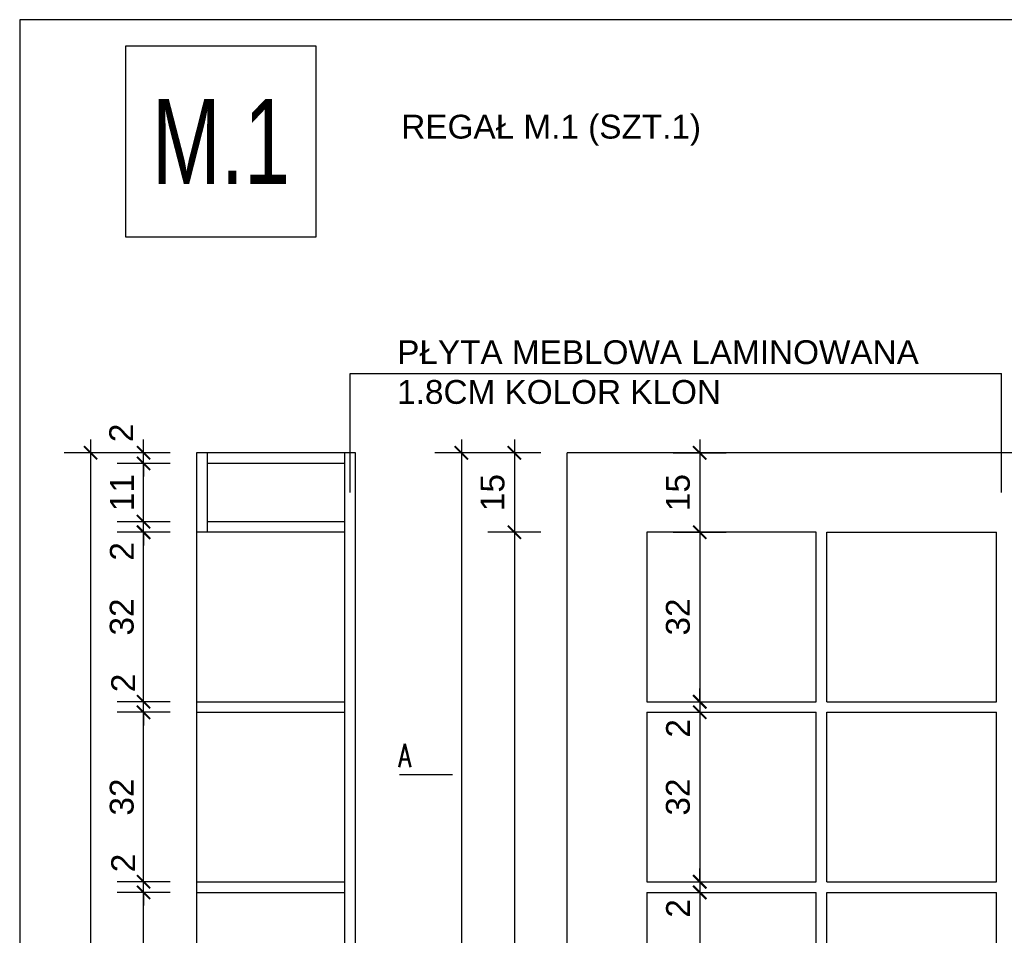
# Model space of a CAD drawing. Header units: millimetres. Extents: x 167273 to 188273, y -125105 to -88145.
# Tile 28 of 210: x 173804 to 173990, y -123970 to -123797. Entities that reach past the tile are written whole.
import ezdxf

# ---------------------------------------------------------------- set-up
doc = ezdxf.new("R2010")
doc.units = ezdxf.units.MM
doc.header["$PDMODE"] = 35
doc.header["$PDSIZE"] = 5
for name, color, linetype in [('!_zakres_wyposażenie', 80, 'Continuous'), ('a-op_text', 9, 'Continuous'), ('a-wymiary', 9, 'Continuous'), ('b-cienka', 9, 'Continuous'), ('b-sciany', 2, 'Continuous'), ('b-widokowa', 7, 'Continuous'), ('CIENKIE', 9, 'Continuous'), ('WYMIAR_PODST', 161, 'Continuous')]:
    doc.layers.add(name, color=color, linetype=linetype)
doc.styles.add('PPAB_100', font='romans.shx', dxfattribs={"width": 0.7, "height": 12})
doc.styles.add('PPAB_25', font='ARIAL.TTF', dxfattribs={"height": 4.5})
doc.styles.add('PPAB_50', font='romans.shx', dxfattribs={"width": 0.7, "height": 8})
doc.dimstyles.new('PPAB_25', dxfattribs={"dimscale": 0, "dimtxt": 4.5, "dimasz": 2.5, "dimexe": 5, "dimexo": 5, "dimgap": 1.8, "dimtad": 1, "dimdec": 0, "dimrnd": 0.5, "dimzin": 0, "dimdsep": 46, "dimtxsty": 'PPAB_25', "dimblk": 'ARCHTICK', "dimcen": 0.09, "dimdle": 2.5, "dimclrd": 9, "dimclre": 9, "dimclrt": 161, "dimadec": 0, "dimazin": 0, "dimtfac": 1, "dimtdec": 0, "dimtofl": 0, "dimtmove": 2, "dimatfit": 3, "dimldrblk": 'ARCHTICK', "dimfxl": 0, "dimtolj": 1, "dimtzin": 0, "dimarcsym": 0})

# ---------------------------------------------------------------- blocks, each defined once
blk = doc.blocks.new('_ArchTick')
at = {"layer": 'WYMIAR_PODST', "color": 0, "const_width": 0.15}
blk.add_lwpolyline([(-0.5, -0.5), (0.5, 0.5)], dxfattribs=at)
blk = doc.blocks.new('*D351')
at = {"layer": 'a-wymiary', "color": 9, "lineweight": -2}
for p, q in [((173827.84, -123996.71), (173827.84, -123959.71)), ((173832.84, -123962.21), (173822.84, -123962.21)), ((173832.84, -123994.21), (173822.84, -123994.21))]:
    blk.add_line(p, q, dxfattribs=at)
at = {"layer": 'Defpoints', "color": 0}
for p in [(173827.84, -123962.21), (173837.84, -123962.21), (173837.84, -123994.21)]:
    blk.add_point(p, dxfattribs=at)
at = {"layer": 'a-wymiary', "color": 9, "lineweight": -2, "xscale": 2.5, "yscale": 2.5, "zscale": 2.5}
for p, rotation in [((173827.84, -123962.21), 90), ((173827.84, -123994.21), 270)]:
    blk.add_blockref('_ArchTick', p, dxfattribs=dict(at, rotation=rotation))
at = {"layer": 'a-wymiary', "color": 161, "insert": (173823.74, -123978.21), "char_height": 4.5, "attachment_point": 5, "rotation": 90, "style": 'PPAB_25'}
blk.add_mtext('\\A1;32', dxfattribs=at)
blk = doc.blocks.new('*D352')
at = {"layer": 'a-wymiary', "color": 9, "lineweight": -2}
for p, q in [((173827.84, -123962.71), (173827.84, -123925.71)), ((173832.84, -123928.21), (173822.84, -123928.21)), ((173832.84, -123960.21), (173822.84, -123960.21))]:
    blk.add_line(p, q, dxfattribs=at)
at = {"layer": 'Defpoints', "color": 0}
for p in [(173827.84, -123928.21), (173837.84, -123928.21), (173837.84, -123960.21)]:
    blk.add_point(p, dxfattribs=at)
at = {"layer": 'a-wymiary', "color": 9, "lineweight": -2, "xscale": 2.5, "yscale": 2.5, "zscale": 2.5}
for p, rotation in [((173827.84, -123928.21), 90), ((173827.84, -123960.21), 270)]:
    blk.add_blockref('_ArchTick', p, dxfattribs=dict(at, rotation=rotation))
at = {"layer": 'a-wymiary', "color": 161, "insert": (173823.74, -123944.21), "char_height": 4.5, "attachment_point": 5, "rotation": 90, "style": 'PPAB_25'}
blk.add_mtext('\\A1;32', dxfattribs=at)
blk = doc.blocks.new('*D353')
at = {"layer": 'a-wymiary', "color": 9, "lineweight": -2}
for p, q in [((173827.84, -123928.71), (173827.84, -123891.71)), ((173832.84, -123894.21), (173822.84, -123894.21)), ((173832.84, -123926.21), (173822.84, -123926.21))]:
    blk.add_line(p, q, dxfattribs=at)
at = {"layer": 'Defpoints', "color": 0}
for p in [(173827.84, -123894.21), (173837.84, -123894.21), (173837.84, -123926.21)]:
    blk.add_point(p, dxfattribs=at)
at = {"layer": 'a-wymiary', "color": 9, "lineweight": -2, "xscale": 2.5, "yscale": 2.5, "zscale": 2.5}
for p, rotation in [((173827.84, -123894.21), 90), ((173827.84, -123926.21), 270)]:
    blk.add_blockref('_ArchTick', p, dxfattribs=dict(at, rotation=rotation))
at = {"layer": 'a-wymiary', "color": 161, "insert": (173823.74, -123910.21), "char_height": 4.5, "attachment_point": 5, "rotation": 90, "style": 'PPAB_25'}
blk.add_mtext('\\A1;32', dxfattribs=at)
blk = doc.blocks.new('*D354')
at = {"layer": 'a-wymiary', "color": 9, "lineweight": -2}
for p, q in [((173827.84, -123892.21), (173827.84, -123889.71)), ((173832.84, -123892.21), (173822.84, -123892.21)), ((173832.84, -123894.21), (173822.84, -123894.21)), ((173827.84, -123894.21), (173827.84, -123896.71))]:
    blk.add_line(p, q, dxfattribs=at)
at = {"layer": 'Defpoints', "color": 0}
for p in [(173827.84, -123892.21), (173837.84, -123892.21), (173837.84, -123894.21)]:
    blk.add_point(p, dxfattribs=at)
at = {"layer": 'a-wymiary', "color": 9, "lineweight": -2, "xscale": 2.5, "yscale": 2.5, "zscale": 2.5}
for p, rotation in [((173827.84, -123892.21), 270), ((173827.84, -123894.21), 90)]:
    blk.add_blockref('_ArchTick', p, dxfattribs=dict(at, rotation=rotation))
at = {"layer": 'a-wymiary', "color": 161, "insert": (173823.74, -123897.82), "char_height": 4.5, "attachment_point": 5, "rotation": 90, "style": 'PPAB_25'}
blk.add_mtext('\\A1;2', dxfattribs=at)
blk = doc.blocks.new('*D355')
at = {"layer": 'a-wymiary', "color": 9, "lineweight": -2}
for p, q in [((173827.84, -123894.71), (173827.84, -123878.71)), ((173832.84, -123881.21), (173822.84, -123881.21)), ((173832.84, -123892.21), (173822.84, -123892.21))]:
    blk.add_line(p, q, dxfattribs=at)
at = {"layer": 'Defpoints', "color": 0}
for p in [(173827.84, -123881.21), (173837.84, -123881.21), (173837.84, -123892.21)]:
    blk.add_point(p, dxfattribs=at)
at = {"layer": 'a-wymiary', "color": 9, "lineweight": -2, "xscale": 2.5, "yscale": 2.5, "zscale": 2.5}
for p, rotation in [((173827.84, -123881.21), 90), ((173827.84, -123892.21), 270)]:
    blk.add_blockref('_ArchTick', p, dxfattribs=dict(at, rotation=rotation))
at = {"layer": 'a-wymiary', "color": 161, "insert": (173823.78, -123886.71), "char_height": 4.5, "attachment_point": 5, "rotation": 90, "style": 'PPAB_25'}
blk.add_mtext('\\A1;11', dxfattribs=at)
blk = doc.blocks.new('*D356')
at = {"layer": 'a-wymiary', "color": 9, "lineweight": -2}
for p, q in [((173827.84, -123879.21), (173827.84, -123876.71)), ((173832.84, -123879.21), (173822.84, -123879.21)), ((173832.84, -123881.21), (173822.84, -123881.21)), ((173827.84, -123881.21), (173827.84, -123883.71))]:
    blk.add_line(p, q, dxfattribs=at)
at = {"layer": 'Defpoints', "color": 0}
for p in [(173827.84, -123879.21), (173837.84, -123879.21), (173837.84, -123881.21)]:
    blk.add_point(p, dxfattribs=at)
at = {"layer": 'a-wymiary', "color": 9, "lineweight": -2, "xscale": 2.5, "yscale": 2.5, "zscale": 2.5}
for p, rotation in [((173827.84, -123879.21), 270), ((173827.84, -123881.21), 90)]:
    blk.add_blockref('_ArchTick', p, dxfattribs=dict(at, rotation=rotation))
at = {"layer": 'a-wymiary', "color": 161, "insert": (173823.62, -123875.44), "char_height": 4.5, "attachment_point": 5, "rotation": 90, "style": 'PPAB_25'}
blk.add_mtext('\\A1;2', dxfattribs=at)
blk = doc.blocks.new('*D359')
at = {"layer": 'a-wymiary', "color": 9, "lineweight": -2}
for p, q in [((173827.84, -123960.21), (173827.84, -123957.71)), ((173832.84, -123960.21), (173822.84, -123960.21)), ((173832.84, -123962.21), (173822.84, -123962.21)), ((173827.84, -123962.21), (173827.84, -123964.71))]:
    blk.add_line(p, q, dxfattribs=at)
at = {"layer": 'Defpoints', "color": 0}
for p in [(173827.84, -123960.21), (173837.84, -123960.21), (173837.84, -123962.21)]:
    blk.add_point(p, dxfattribs=at)
at = {"layer": 'a-wymiary', "color": 9, "lineweight": -2, "xscale": 2.5, "yscale": 2.5, "zscale": 2.5}
for p, rotation in [((173827.84, -123960.21), 270), ((173827.84, -123962.21), 90)]:
    blk.add_blockref('_ArchTick', p, dxfattribs=dict(at, rotation=rotation))
at = {"layer": 'a-wymiary', "color": 161, "insert": (173823.99, -123956.66), "char_height": 4.5, "attachment_point": 5, "rotation": 90, "style": 'PPAB_25'}
blk.add_mtext('\\A1;2', dxfattribs=at)
blk = doc.blocks.new('*D360')
at = {"layer": 'a-wymiary', "color": 9, "lineweight": -2}
for p, q in [((173827.84, -123926.21), (173827.84, -123923.71)), ((173832.84, -123926.21), (173822.84, -123926.21)), ((173832.84, -123928.21), (173822.84, -123928.21)), ((173827.84, -123928.21), (173827.84, -123930.71))]:
    blk.add_line(p, q, dxfattribs=at)
at = {"layer": 'Defpoints', "color": 0}
for p in [(173827.84, -123926.21), (173837.84, -123926.21), (173837.84, -123928.21)]:
    blk.add_point(p, dxfattribs=at)
at = {"layer": 'a-wymiary', "color": 9, "lineweight": -2, "xscale": 2.5, "yscale": 2.5, "zscale": 2.5}
for p, rotation in [((173827.84, -123926.21), 270), ((173827.84, -123928.21), 90)]:
    blk.add_blockref('_ArchTick', p, dxfattribs=dict(at, rotation=rotation))
at = {"layer": 'a-wymiary', "color": 161, "insert": (173823.99, -123922.66), "char_height": 4.5, "attachment_point": 5, "rotation": 90, "style": 'PPAB_25'}
blk.add_mtext('\\A1;2', dxfattribs=at)
blk = doc.blocks.new('*D361')
at = {"layer": 'a-wymiary', "color": 9, "lineweight": -2}
for p, q in [((173817.84, -123876.71), (173817.84, -124115.71)), ((173822.84, -123879.21), (173812.84, -123879.21)), ((173822.84, -124113.21), (173812.84, -124113.21))]:
    blk.add_line(p, q, dxfattribs=at)
at = {"layer": 'Defpoints', "color": 0}
for p in [(173827.84, -123879.21), (173817.84, -124113.21), (173827.84, -124113.21)]:
    blk.add_point(p, dxfattribs=at)
at = {"layer": 'a-wymiary', "color": 9, "lineweight": -2, "xscale": 2.5, "yscale": 2.5, "zscale": 2.5}
for p, rotation in [((173817.84, -123879.21), 90), ((173817.84, -124113.21), 270)]:
    blk.add_blockref('_ArchTick', p, dxfattribs=dict(at, rotation=rotation))
at = {"layer": 'a-wymiary', "color": 161, "insert": (173813.74, -123996.21), "char_height": 4.5, "attachment_point": 5, "rotation": 90, "style": 'PPAB_25'}
blk.add_mtext('\\A1;234', dxfattribs=at)
blk = doc.blocks.new('*D362')
at = {"layer": 'a-wymiary', "color": 9, "lineweight": -2}
for p, q in [((173897.84, -123876.71), (173897.84, -123896.71)), ((173902.84, -123879.21), (173892.84, -123879.21)), ((173902.84, -123894.21), (173892.84, -123894.21))]:
    blk.add_line(p, q, dxfattribs=at)
at = {"layer": 'Defpoints', "color": 0}
for p in [(173907.84, -123879.21), (173897.84, -123894.21), (173907.84, -123894.21)]:
    blk.add_point(p, dxfattribs=at)
at = {"layer": 'a-wymiary', "color": 9, "lineweight": -2, "xscale": 2.5, "yscale": 2.5, "zscale": 2.5}
for p, rotation in [((173897.84, -123879.21), 90), ((173897.84, -123894.21), 270)]:
    blk.add_blockref('_ArchTick', p, dxfattribs=dict(at, rotation=rotation))
at = {"layer": 'a-wymiary', "color": 161, "insert": (173893.74, -123886.71), "char_height": 4.5, "attachment_point": 5, "rotation": 90, "style": 'PPAB_25'}
blk.add_mtext('\\A1;15', dxfattribs=at)
blk = doc.blocks.new('*D363')
at = {"layer": 'a-wymiary', "color": 9, "lineweight": -2}
for p, q in [((173897.84, -123891.71), (173897.84, -124098.71)), ((173902.84, -123894.21), (173892.84, -123894.21)), ((173902.84, -124096.21), (173892.84, -124096.21))]:
    blk.add_line(p, q, dxfattribs=at)
at = {"layer": 'Defpoints', "color": 0}
for p in [(173907.84, -123894.21), (173897.84, -124096.21), (173907.84, -124096.21)]:
    blk.add_point(p, dxfattribs=at)
at = {"layer": 'a-wymiary', "color": 9, "lineweight": -2, "xscale": 2.5, "yscale": 2.5, "zscale": 2.5}
for p, rotation in [((173897.84, -123894.21), 90), ((173897.84, -124096.21), 270)]:
    blk.add_blockref('_ArchTick', p, dxfattribs=dict(at, rotation=rotation))
at = {"layer": 'a-wymiary', "color": 161, "insert": (173893.74, -123995.21), "char_height": 4.5, "attachment_point": 5, "rotation": 90, "style": 'PPAB_25'}
blk.add_mtext('\\A1;202', dxfattribs=at)
blk = doc.blocks.new('*D366')
at = {"layer": 'a-wymiary', "color": 9, "lineweight": -2}
for p, q in [((173887.84, -123876.71), (173887.84, -124113.71)), ((173892.84, -123879.21), (173882.84, -123879.21)), ((173892.84, -124111.21), (173882.84, -124111.21))]:
    blk.add_line(p, q, dxfattribs=at)
at = {"layer": 'Defpoints', "color": 0}
for p in [(173897.84, -123879.21), (173887.84, -124111.21), (173897.84, -124111.21)]:
    blk.add_point(p, dxfattribs=at)
at = {"layer": 'a-wymiary', "color": 9, "lineweight": -2, "xscale": 2.5, "yscale": 2.5, "zscale": 2.5}
for p, rotation in [((173887.84, -123879.21), 90), ((173887.84, -124111.21), 270)]:
    blk.add_blockref('_ArchTick', p, dxfattribs=dict(at, rotation=rotation))
at = {"layer": 'a-wymiary', "color": 161, "insert": (173883.74, -123995.21), "char_height": 4.5, "attachment_point": 5, "rotation": 90, "style": 'PPAB_25'}
blk.add_mtext('\\A1;232', dxfattribs=at)
blk = doc.blocks.new('*D369')
at = {"layer": 'a-wymiary', "color": 9, "lineweight": -2}
for p, q in [((173932.84, -123876.71), (173932.84, -123896.71)), ((173927.84, -123879.21), (173937.84, -123879.21)), ((173927.84, -123894.21), (173937.84, -123894.21))]:
    blk.add_line(p, q, dxfattribs=at)
at = {"layer": 'Defpoints', "color": 0}
for p in [(173922.84, -123879.21), (173922.84, -123894.21), (173932.84, -123894.21)]:
    blk.add_point(p, dxfattribs=at)
at = {"layer": 'a-wymiary', "color": 9, "lineweight": -2, "xscale": 2.5, "yscale": 2.5, "zscale": 2.5}
for p, rotation in [((173932.84, -123879.21), 90), ((173932.84, -123894.21), 270)]:
    blk.add_blockref('_ArchTick', p, dxfattribs=dict(at, rotation=rotation))
at = {"layer": 'a-wymiary', "color": 161, "insert": (173928.74, -123886.71), "char_height": 4.5, "attachment_point": 5, "rotation": 90, "style": 'PPAB_25'}
blk.add_mtext('\\A1;15', dxfattribs=at)
blk = doc.blocks.new('*D370')
at = {"layer": 'a-wymiary', "color": 9, "lineweight": -2}
for p, q in [((173932.84, -123891.71), (173932.84, -123928.71)), ((173927.84, -123894.21), (173937.84, -123894.21)), ((173927.84, -123926.21), (173937.84, -123926.21))]:
    blk.add_line(p, q, dxfattribs=at)
at = {"layer": 'Defpoints', "color": 0}
for p in [(173922.84, -123894.21), (173922.84, -123926.21), (173932.84, -123926.21)]:
    blk.add_point(p, dxfattribs=at)
at = {"layer": 'a-wymiary', "color": 9, "lineweight": -2, "xscale": 2.5, "yscale": 2.5, "zscale": 2.5}
for p, rotation in [((173932.84, -123894.21), 90), ((173932.84, -123926.21), 270)]:
    blk.add_blockref('_ArchTick', p, dxfattribs=dict(at, rotation=rotation))
at = {"layer": 'a-wymiary', "color": 161, "insert": (173928.74, -123910.21), "char_height": 4.5, "attachment_point": 5, "rotation": 90, "style": 'PPAB_25'}
blk.add_mtext('\\A1;32', dxfattribs=at)
blk = doc.blocks.new('*D371')
at = {"layer": 'a-wymiary', "color": 9, "lineweight": -2}
for p, q in [((173932.84, -123925.71), (173932.84, -123962.71)), ((173927.84, -123928.21), (173937.84, -123928.21)), ((173927.84, -123960.21), (173937.84, -123960.21))]:
    blk.add_line(p, q, dxfattribs=at)
at = {"layer": 'Defpoints', "color": 0}
for p in [(173922.84, -123928.21), (173922.84, -123960.21), (173932.84, -123960.21)]:
    blk.add_point(p, dxfattribs=at)
at = {"layer": 'a-wymiary', "color": 9, "lineweight": -2, "xscale": 2.5, "yscale": 2.5, "zscale": 2.5}
for p, rotation in [((173932.84, -123928.21), 90), ((173932.84, -123960.21), 270)]:
    blk.add_blockref('_ArchTick', p, dxfattribs=dict(at, rotation=rotation))
at = {"layer": 'a-wymiary', "color": 161, "insert": (173928.74, -123944.21), "char_height": 4.5, "attachment_point": 5, "rotation": 90, "style": 'PPAB_25'}
blk.add_mtext('\\A1;32', dxfattribs=at)
blk = doc.blocks.new('*D372')
at = {"layer": 'a-wymiary', "color": 9, "lineweight": -2}
for p, q in [((173932.84, -123959.71), (173932.84, -123996.71)), ((173927.84, -123962.21), (173937.84, -123962.21)), ((173927.84, -123994.21), (173937.84, -123994.21))]:
    blk.add_line(p, q, dxfattribs=at)
at = {"layer": 'Defpoints', "color": 0}
for p in [(173922.84, -123962.21), (173922.84, -123994.21), (173932.84, -123994.21)]:
    blk.add_point(p, dxfattribs=at)
at = {"layer": 'a-wymiary', "color": 9, "lineweight": -2, "xscale": 2.5, "yscale": 2.5, "zscale": 2.5}
for p, rotation in [((173932.84, -123962.21), 90), ((173932.84, -123994.21), 270)]:
    blk.add_blockref('_ArchTick', p, dxfattribs=dict(at, rotation=rotation))
at = {"layer": 'a-wymiary', "color": 161, "insert": (173928.74, -123978.21), "char_height": 4.5, "attachment_point": 5, "rotation": 90, "style": 'PPAB_25'}
blk.add_mtext('\\A1;32', dxfattribs=at)
blk = doc.blocks.new('*D381')
at = {"layer": 'a-wymiary', "color": 9, "lineweight": -2}
for p, q in [((173932.84, -123960.21), (173932.84, -123957.71)), ((173927.84, -123960.21), (173937.84, -123960.21)), ((173927.84, -123962.21), (173937.84, -123962.21)), ((173932.84, -123962.21), (173932.84, -123964.71))]:
    blk.add_line(p, q, dxfattribs=at)
at = {"layer": 'Defpoints', "color": 0}
for p in [(173922.84, -123960.21), (173922.84, -123962.21), (173932.84, -123962.21)]:
    blk.add_point(p, dxfattribs=at)
at = {"layer": 'a-wymiary', "color": 9, "lineweight": -2, "xscale": 2.5, "yscale": 2.5, "zscale": 2.5}
for p, rotation in [((173932.84, -123960.21), 270), ((173932.84, -123962.21), 90)]:
    blk.add_blockref('_ArchTick', p, dxfattribs=dict(at, rotation=rotation))
at = {"layer": 'a-wymiary', "color": 161, "insert": (173928.74, -123965.24), "char_height": 4.5, "attachment_point": 5, "rotation": 90, "style": 'PPAB_25'}
blk.add_mtext('\\A1;2', dxfattribs=at)
blk = doc.blocks.new('*D382')
at = {"layer": 'a-wymiary', "color": 9, "lineweight": -2}
for p, q in [((173932.84, -123926.21), (173932.84, -123923.71)), ((173927.84, -123926.21), (173937.84, -123926.21)), ((173927.84, -123928.21), (173937.84, -123928.21)), ((173932.84, -123928.21), (173932.84, -123930.71))]:
    blk.add_line(p, q, dxfattribs=at)
at = {"layer": 'Defpoints', "color": 0}
for p in [(173922.84, -123926.21), (173922.84, -123928.21), (173932.84, -123928.21)]:
    blk.add_point(p, dxfattribs=at)
at = {"layer": 'a-wymiary', "color": 9, "lineweight": -2, "xscale": 2.5, "yscale": 2.5, "zscale": 2.5}
for p, rotation in [((173932.84, -123926.21), 270), ((173932.84, -123928.21), 90)]:
    blk.add_blockref('_ArchTick', p, dxfattribs=dict(at, rotation=rotation))
at = {"layer": 'a-wymiary', "color": 161, "insert": (173928.74, -123931.24), "char_height": 4.5, "attachment_point": 5, "rotation": 90, "style": 'PPAB_25'}
blk.add_mtext('\\A1;2', dxfattribs=at)

msp = doc.modelspace()

# ---------------------------------------------------------------- linework, layer by layer
at = {"layer": '!_zakres_wyposażenie', "ltscale": 0.5}
msp.add_lwpolyline([(173824.45, -123838.42), (173860.45, -123838.42), (173860.45, -123802.42), (173824.45, -123802.42)], close=True, dxfattribs=at)
at = {"layer": 'b-cienka'}
msp.add_lwpolyline([(173804.45, -124317.38), (174482.42, -124317.38), (174482.42, -123797.42), (173804.45, -123797.42)], close=True, dxfattribs=at)
at = {"layer": 'b-sciany', "ltscale": 100}
for p, q in [((173867.84, -123879.21), (173837.84, -123879.21)), ((173837.84, -123879.21), (173837.84, -123894.21)), ((173839.84, -123879.21), (173839.84, -123894.21)), ((173865.84, -124111.21), (173865.84, -123879.21)), ((173867.84, -124113.21), (173867.84, -123879.21)), ((173865.84, -123881.21), (173839.84, -123881.21)), ((173865.84, -123892.21), (173839.84, -123892.21)), ((173865.84, -123894.21), (173837.84, -123894.21)), ((173865.84, -123894.21), (173837.84, -123894.21)), ((173837.84, -123926.21), (173865.84, -123926.21)), ((173837.84, -123926.21), (173837.84, -123928.21)), ((173837.84, -123928.21), (173865.84, -123928.21)), ((173886.16, -123939.99), (173876.16, -123939.99)), ((173837.84, -123960.21), (173865.84, -123960.21)), ((173837.84, -123960.21), (173837.84, -123962.21)), ((173837.84, -123962.21), (173865.84, -123962.21))]:
    msp.add_line(p, q, dxfattribs=at)
at = {"layer": 'b-widokowa', "ltscale": 100}
for p, q in [((173907.84, -124113.21), (173907.84, -123879.21)), ((174411.84, -123879.21), (173907.84, -123879.21)), ((173837.84, -123894.21), (173837.84, -123926.21)), ((173954.84, -123894.21), (173922.84, -123894.21)), ((173922.84, -123894.21), (173922.84, -123926.21)), ((173954.84, -123926.21), (173954.84, -123894.21)), ((173956.84, -123894.21), (173988.84, -123894.21)), ((173956.84, -123926.21), (173956.84, -123894.21)), ((173984.84, -123894.21), (173985.34, -123894.21)), ((173988.84, -123926.21), (173988.84, -123894.21)), ((173922.84, -123926.21), (173954.84, -123926.21)), ((173956.84, -123926.21), (173988.84, -123926.21)), ((173837.84, -123928.21), (173837.84, -123960.21)), ((173922.84, -123928.21), (173954.84, -123928.21)), ((173922.84, -123928.21), (173922.84, -123960.21)), ((173954.84, -123960.21), (173954.84, -123928.21)), ((173956.84, -123928.21), (173988.84, -123928.21)), ((173956.84, -123960.21), (173956.84, -123928.21)), ((173988.84, -123960.21), (173988.84, -123928.21)), ((173922.84, -123960.21), (173954.84, -123960.21)), ((173956.84, -123960.21), (173988.84, -123960.21)), ((173837.84, -123962.21), (173837.84, -123994.21)), ((173922.84, -123962.21), (173954.84, -123962.21)), ((173922.84, -123962.21), (173922.84, -123994.21)), ((173954.84, -123994.21), (173954.84, -123962.21)), ((173956.84, -123962.21), (173988.84, -123962.21)), ((173956.84, -123994.21), (173956.84, -123962.21)), ((173988.84, -123994.21), (173988.84, -123962.21))]:
    msp.add_line(p, q, dxfattribs=at)
at = {"layer": 'CIENKIE', "ltscale": 100}
for p, q in [((173866.84, -123864.21), (173989.84, -123864.21)), ((173866.84, -123886.71), (173866.84, -123864.21)), ((173989.84, -123886.71), (173989.84, -123864.21))]:
    msp.add_line(p, q, dxfattribs=at)

# ---------------------------------------------------------------- texts
at = {"layer": '!_zakres_wyposażenie', "ltscale": 0.5, "insert": (173842.45, -123820.42), "char_height": 16, "width": 40, "attachment_point": 5, "style": 'PPAB_50'}
msp.add_mtext('{\\fArial|b0|i0|c238|p34;M.1}', dxfattribs=at)
at = {"layer": 'a-op_text', "width": 1468.5945, "attachment_point": 1}
for s, insert, char_height, style in [('REGAŁ {\\fArial|b0|i0|c238|p34;M.1} (SZT.{\\fArial|b0|i0|c238|p34;1})', (173876.5, -123815.37), 4.5, 'PPAB_25'), ('PŁYTA MEBLOWA LAMINOWANA \\P{\\fArial|b0|i0|c0|p34;1.8CM }KOLOR KLON', (173875.72, -123857.96), 4.5, 'PPAB_25'), ('{\\Fromans.shx|c238;A}', (173875.99, -123934.18), 4.375, 'PPAB_100')]:
    msp.add_mtext(s, dxfattribs=dict(at, insert=insert, char_height=char_height, style=style))

# ---------------------------------------------------------------- dimensions: what is measured, and where the dimension line sits
at = {"layer": 'a-wymiary', "ltscale": 100}
for base, p1, p2, angle, picture, middle in [((173827.84, -123879.21), (173837.84, -123881.21), (173837.84, -123879.21), 270, '*D356', (173823.62, -123875.44)), ((173827.84, -123892.21), (173837.84, -123894.21), (173837.84, -123892.21), 270, '*D354', (173823.74, -123897.82)), ((173827.84, -123926.21), (173837.84, -123928.21), (173837.84, -123926.21), 270, '*D360', (173823.99, -123922.66)), ((173932.84, -123928.21), (173922.84, -123926.21), (173922.84, -123928.21), 90, '*D382', (173928.74, -123931.24)), ((173827.84, -123960.21), (173837.84, -123962.21), (173837.84, -123960.21), 270, '*D359', (173823.99, -123956.66)), ((173932.84, -123962.21), (173922.84, -123960.21), (173922.84, -123962.21), 90, '*D381', (173928.74, -123965.24))]:
    dim = msp.add_linear_dim(base=base, p1=p1, p2=p2, angle=angle, dimstyle='PPAB_25', override={"dimscale": 1}, dxfattribs=at)
    dim.commit()
    dim.dimension.update_dxf_attribs({"geometry": picture, "text_midpoint": middle, "dimtype": 160})
for base, p1, p2, angle, picture, middle in [((173817.84, -124113.21), (173827.84, -123879.21), (173827.84, -124113.21), 90, '*D361', (173813.74, -123996.21)), ((173887.84, -124111.21), (173897.84, -123879.21), (173897.84, -124111.21), 90, '*D366', (173883.74, -123995.21)), ((173897.84, -123894.21), (173907.84, -123879.21), (173907.84, -123894.21), 90, '*D362', (173893.74, -123886.71)), ((173932.84, -123894.21), (173922.84, -123879.21), (173922.84, -123894.21), 90, '*D369', (173928.74, -123886.71)), ((173827.84, -123881.21), (173837.84, -123892.21), (173837.84, -123881.21), 270, '*D355', (173823.78, -123886.71)), ((173827.84, -123894.21), (173837.84, -123926.21), (173837.84, -123894.21), 270, '*D353', (173823.74, -123910.21)), ((173897.84, -124096.21), (173907.84, -123894.21), (173907.84, -124096.21), 90, '*D363', (173893.74, -123995.21)), ((173932.84, -123926.21), (173922.84, -123894.21), (173922.84, -123926.21), 90, '*D370', (173928.74, -123910.21)), ((173827.84, -123928.21), (173837.84, -123960.21), (173837.84, -123928.21), 270, '*D352', (173823.74, -123944.21)), ((173932.84, -123960.21), (173922.84, -123928.21), (173922.84, -123960.21), 90, '*D371', (173928.74, -123944.21)), ((173827.84, -123962.21), (173837.84, -123994.21), (173837.84, -123962.21), 270, '*D351', (173823.74, -123978.21)), ((173932.84, -123994.21), (173922.84, -123962.21), (173922.84, -123994.21), 90, '*D372', (173928.74, -123978.21))]:
    dim = msp.add_linear_dim(base=base, p1=p1, p2=p2, angle=angle, dimstyle='PPAB_25', override={"dimscale": 1}, dxfattribs=at)
    dim.commit()
    dim.dimension.update_dxf_attribs({"geometry": picture, "text_midpoint": middle})

doc.saveas('drawing.dxf')
